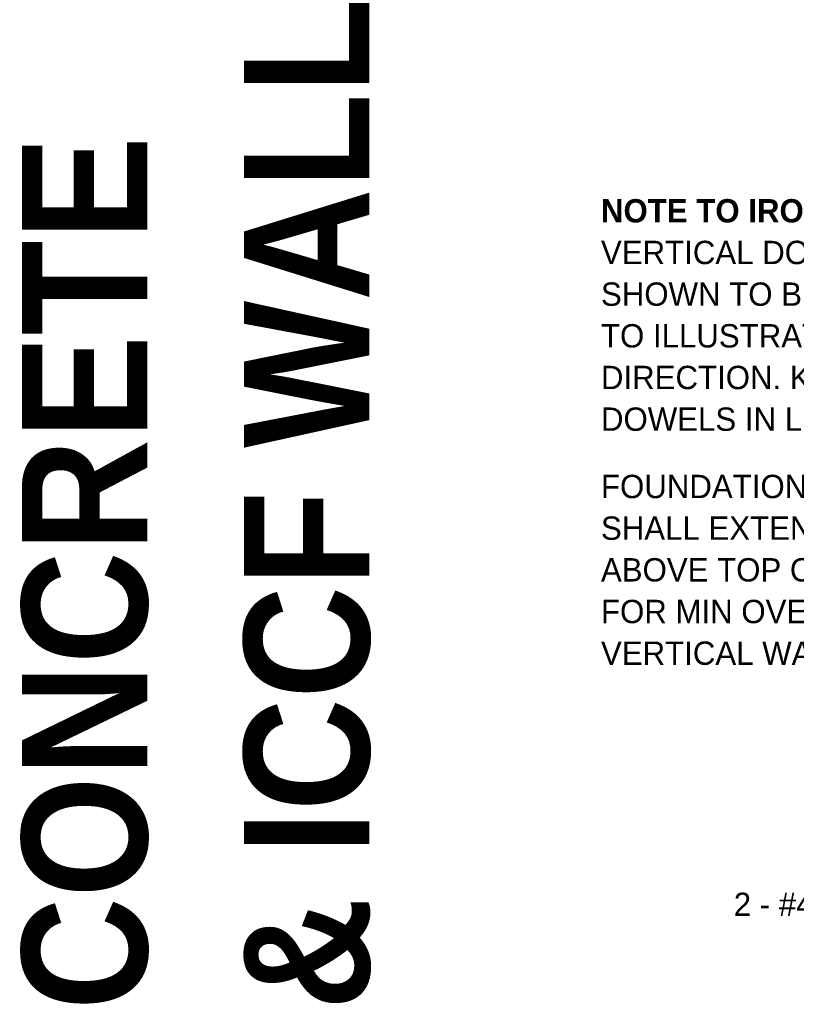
# Model space of a CAD drawing. Header units: inches. Extents: x 298 to 1474, y -40 to 187.
# Tile 12 of 26: x 1047 to 1091, y 57 to 113. Entities that reach past the tile are written whole.
import ezdxf

# ---------------------------------------------------------------- set-up
doc = ezdxf.new("R2010")
doc.units = ezdxf.units.IN
doc.header["$MEASUREMENT"] = 0
doc.layers.add('A-ANNO-TEXT', color=2, linetype='Continuous', lineweight=9)

msp = doc.modelspace()

# ---------------------------------------------------------------- texts
at = {"layer": 'A-ANNO-TEXT', "color": 253, "insert": (1047.07604316, 56.61126558), "char_height": 7.1651090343, "width": 70.272, "attachment_point": 1, "rotation": 90, "line_spacing_factor": 1.063354}
msp.add_mtext('\\fStylus BT|b1|i0|c0|p34|;CONCRETE\\P& ICCF WALL', dxfattribs=at)
at = {"layer": 'A-ANNO-TEXT', "color": 7, "char_height": 1.3341121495, "attachment_point": 1, "line_spacing_factor": 1.070803}
for s, insert, width in [('\\fStylus BT|b1|i0|c0|p34|;NOTE TO IRONWORKERS:\\fStylus BT|b0|i0|c0|p34|;\\PVERTICAL DOWELS ARE\\PSHOWN TO BE SPREAD ONLY\\PTO ILLUSTRATE ALTERNATING\\PDIRECTION. KEEP VERT\\PDOWELS IN LINE/IN PLANE.', (1080.18422266, 102.97545314), 31.032), ('\\fStylus BT|b0|i0|c0|p34|;FOUNDATION VERTICAL REINF\\PSHALL EXTEND A MIN OF 24"\\PABOVE TOP OF STEM WALL\\PFOR MIN OVERLAP WITH\\PVERTICAL WALL REINF', (1080.18422266, 87.22107482), 31.5), ('\\fStylus BT|b0|i0|c0|p34|;2 - #4 REINF CONT', (1087.7771362, 63.34483798), 20.268)]:
    msp.add_mtext(s, dxfattribs=dict(at, insert=insert, width=width))

doc.saveas('drawing.dxf')
